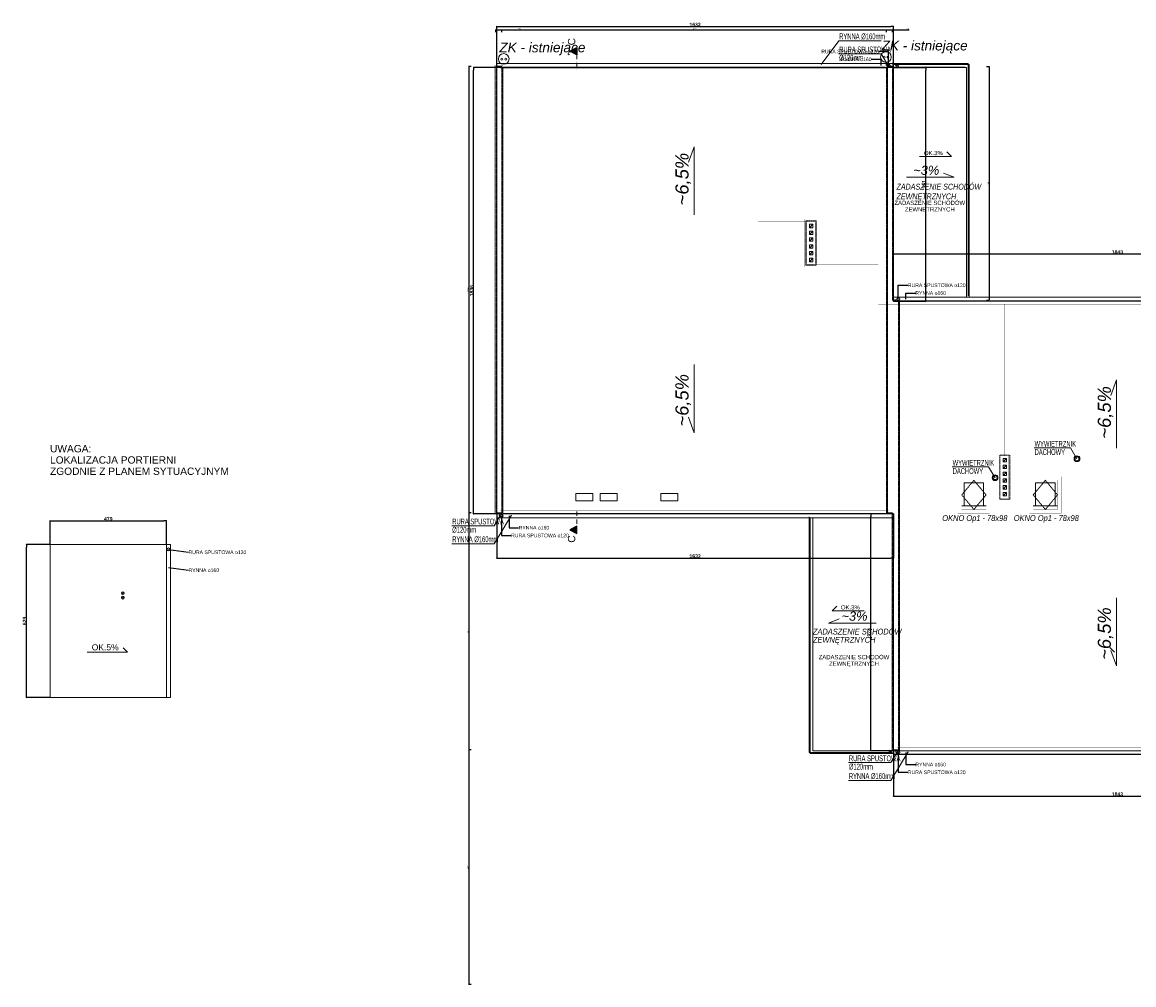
# Model space of a CAD drawing. Header units: millimetres. Extents: x 183299 to 1018155, y -286688 to 171278.
# Tile 1 of 100: x 194644 to 240372, y -103702 to -64117. Entities that reach past the tile are written whole.
import ezdxf

# ---------------------------------------------------------------- set-up
doc = ezdxf.new("R2010")
doc.units = ezdxf.units.MM
doc.header["$MEASUREMENT"] = 0
doc.linetypes.add('DASHED', pattern=[0.75, 0.5, -0.25])
doc.linetypes.add('Kropki i Kreski', pattern=[335.138881, 176.388884, -88.194442, 0, -70.555556])
for name, color, linetype, lineweight in [('AA_HATCH', 251, 'Continuous', 0), ('AA_OPIS', 251, 'Continuous', 0), ('AA_WIDOK', 254, 'Continuous', 0), ('AP wymiary', 40, 'Continuous', 0), ('E-ODGROMOWA', 5, 'Continuous', 25), ('grzejniki_Nr_Pióra__1', 7, 'Continuous', 13), ('inwentaryzacja_opisy_Nr_Pióra__20', 1, 'Continuous', 0), ('inwentaryzacja_sciany_Nr_Pióra__1', 7, 'Continuous', 13), ('Konstrukcja - Dach_Nr_Pióra__1', 7, 'Continuous', 13), ('Konstrukcja - Dach_Nr_Pióra__20', 1, 'Continuous', 0), ('Konstrukcja - Słupy_Nr_Pióra__1', 7, 'Continuous', 13), ('Opisy - Ogólne_Nr_Pióra__20', 1, 'Continuous', 0), ('Znaczniki - Przekroje_Nr_Pióra__6', 251, 'Continuous', 18)]:
    doc.layers.add(name, color=color, linetype=linetype, lineweight=lineweight)
for name, color, linetype in [('EL-rozdzielnice', 5, 'Continuous'), ('ELEKTRYKA', 5, 'Continuous'), ('Konstrukcja - Słupy', 7, 'Continuous'), ('Wymiarowanie - Ogólne', 7, 'Continuous'), ('Znaczniki - Przekroje', 7, 'Continuous')]:
    doc.layers.add(name, color=color, linetype=linetype)
doc.layers.add('Znaczniki - Przekroje_Nr_Pióra__5', color=7, linetype='Continuous', lineweight=25, true_color=0x40a5ff)
doc.layers.add('Znaczniki - Przekroje_Nr_Pióra__85', color=7, linetype='Continuous', lineweight=20, true_color=0x80c2ff)
doc.styles.add('arial', font='ariali.ttf', dxfattribs={"height": 10})
doc.styles.add('DIM07', font='romans.shx', dxfattribs={"width": 0.7})
doc.styles.add('Dimensions', font='arial.ttf', dxfattribs={"width": 0.8})
doc.styles.add('GENERATED_STYLE_1', font='arial.ttf')
doc.styles.add('GENERATED_STYLE_2', font='arialbd.ttf')
doc.dimstyles.new('arch100', dxfattribs={"dimscale": 2, "dimtxt": 24, "dimasz": 15, "dimexe": 5, "dimexo": 20, "dimgap": 4, "dimtad": 1, "dimdec": 1, "dimrnd": 0.5, "dimdsep": 46, "dimtxsty": 'Dimensions', "dimblk": 'ARCHTICK', "dimcen": 2.5, "dimazin": 0, "dimtfac": 1, "dimtdec": 1, "dimtmove": 1, "dimatfit": 3, "dimldrblk": 'NONE', "dimfxl": 50, "dimfxlon": 1, "dimarcsym": 0})
doc.dimstyles.new('GENERATED_STYLE__1', dxfattribs={"dimtxt": 150, "dimasz": 114, "dimexe": 0.18, "dimexo": 0, "dimgap": 0.09, "dimtad": 1, "dimtih": 1, "dimtoh": 1, "dimdec": 0, "dimlfac": 0.1, "dimzin": 0, "dimdsep": 46, "dimtxsty": 'GENERATED_STYLE_2', "dimblk": 'ARROWHEAD_11', "dimblk1": 'ARROWHEAD_11', "dimblk2": 'ARROWHEAD_11', "dimcen": 0.09, "dimclrd": 256, "dimclre": 256, "dimclrt": 256, "dimazin": 0, "dimtfac": 1, "dimtdec": 4, "dimtmove": 0, "dimatfit": 3, "dimfxl": 1, "dimtolj": 1, "dimtzin": 0, "dimarcsym": 0})
doc.dimstyles.new('GENERATED_STYLE__2', dxfattribs={"dimtxt": 150, "dimasz": 114, "dimexe": 0.18, "dimexo": 0, "dimgap": 0.09, "dimtad": 1, "dimdec": 0, "dimlfac": 0.1, "dimzin": 0, "dimdsep": 46, "dimtxsty": 'GENERATED_STYLE_2', "dimblk": 'ARROWHEAD_11', "dimblk1": 'ARROWHEAD_11', "dimblk2": 'ARROWHEAD_11', "dimcen": 0.09, "dimclrd": 256, "dimclre": 256, "dimclrt": 256, "dimazin": 0, "dimtfac": 1, "dimtdec": 4, "dimtmove": 0, "dimatfit": 3, "dimfxl": 1, "dimtolj": 1, "dimtzin": 0, "dimarcsym": 0})
doc.dimstyles.new('GENERATED_STYLE__4', dxfattribs={"dimtxt": 0.18, "dimasz": 91.2, "dimexe": 0.18, "dimexo": 0.0625, "dimgap": 0.09, "dimtad": 0, "dimtih": 1, "dimtoh": 1, "dimdec": 4, "dimzin": 0, "dimdsep": 46, "dimcen": 0.09, "dimadec": 0, "dimazin": 0, "dimtfac": 1, "dimtdec": 4, "dimtmove": 0, "dimatfit": 3, "dimldrblk": 'ARROWHEAD_5', "dimfxl": 1, "dimtolj": 1, "dimtzin": 0, "dimarcsym": 0})

# ---------------------------------------------------------------- blocks, each defined once
blk = doc.blocks.new('Słup_27_2', base_point=(198784, -87777))
at = {"layer": 'Konstrukcja - Słupy_Nr_Pióra__1', "linetype": 'Continuous'}
blk.add_line((198741, -87820), (198826, -87735), dxfattribs=at)
blk.add_circle((198784, -87777), 60, dxfattribs=at)
blk = doc.blocks.new('Słup_26_2', base_point=(198784, -87598))
at = {"layer": 'Konstrukcja - Słupy_Nr_Pióra__1', "linetype": 'Continuous'}
blk.add_line((198741, -87641), (198826, -87556), dxfattribs=at)
blk.add_circle((198784, -87598), 60, dxfattribs=at)
blk = doc.blocks.new('ARROWHEAD_11')
at = {"linetype": 'Continuous'}
blk.add_line((0, 0), (-1, 0), dxfattribs=at)
at = {"linetype": 'Continuous', "const_width": 0.25, "flags": 128}
blk.add_lwpolyline([(-0.125, 0, 1), (0.125, 0, 1)], format="xyb", close=True, dxfattribs=at)
blk = doc.blocks.new('*D782')
at = {"layer": 'Defpoints', "color": 0}
for p in [(230485, -94076), (248915, -94076), (248915, -95944)]:
    blk.add_point(p, dxfattribs=at)
at = {"layer": 'Wymiarowanie - Ogólne', "linetype": 'Continuous', "lineweight": -2}
for p, q in [((230485, -94076), (230485, -95945)), ((248915, -94076), (248915, -95945)), ((230599, -95944), (248801, -95944))]:
    blk.add_line(p, q, dxfattribs=at)
at = {"layer": 'Wymiarowanie - Ogólne', "lineweight": -2, "xscale": 114, "yscale": 114, "zscale": 114, "rotation": 180}
blk.add_blockref('ARROWHEAD_11', (230485, -95944), dxfattribs=at)
at = {"layer": 'Wymiarowanie - Ogólne', "lineweight": -2, "xscale": 114, "yscale": 114, "zscale": 114}
blk.add_blockref('ARROWHEAD_11', (248915, -95944), dxfattribs=at)
at = {"layer": 'Wymiarowanie - Ogólne', "insert": (239700, -95868), "char_height": 150, "attachment_point": 5, "style": 'GENERATED_STYLE_2'}
blk.add_mtext('\\A1;1843', dxfattribs=at)
blk = doc.blocks.new('*D783')
at = {"layer": 'Defpoints', "color": 0}
for p in [(214165, -84336), (230485, -84336), (230485, -86155)]:
    blk.add_point(p, dxfattribs=at)
at = {"layer": 'Wymiarowanie - Ogólne', "linetype": 'Continuous', "lineweight": -2}
for p, q in [((214165, -84336), (214165, -86155)), ((230485, -84336), (230485, -86155)), ((214279, -86155), (230371, -86155))]:
    blk.add_line(p, q, dxfattribs=at)
at = {"layer": 'Wymiarowanie - Ogólne', "lineweight": -2, "xscale": 114, "yscale": 114, "zscale": 114, "rotation": 180}
blk.add_blockref('ARROWHEAD_11', (214165, -86155), dxfattribs=at)
at = {"layer": 'Wymiarowanie - Ogólne', "lineweight": -2, "xscale": 114, "yscale": 114, "zscale": 114}
blk.add_blockref('ARROWHEAD_11', (230485, -86155), dxfattribs=at)
at = {"layer": 'Wymiarowanie - Ogólne', "insert": (222325, -86078), "char_height": 150, "attachment_point": 5, "style": 'GENERATED_STYLE_2'}
blk.add_mtext('\\A1;1632', dxfattribs=at)
blk = doc.blocks.new('*D784')
at = {"layer": 'Defpoints', "color": 0}
for p in [(213214, -65976), (214165, -65976), (214165, -84336)]:
    blk.add_point(p, dxfattribs=at)
at = {"layer": 'Wymiarowanie - Ogólne', "linetype": 'Continuous', "lineweight": -2}
for p, q in [((214165, -65976), (213214, -65976)), ((213214, -84222), (213214, -66090)), ((214165, -84336), (213214, -84336))]:
    blk.add_line(p, q, dxfattribs=at)
at = {"layer": 'Wymiarowanie - Ogólne', "lineweight": -2, "xscale": 114, "yscale": 114, "zscale": 114}
for p, rotation in [((213214, -65976), 90), ((213214, -84336), 270)]:
    blk.add_blockref('ARROWHEAD_11', p, dxfattribs=dict(at, rotation=rotation))
at = {"layer": 'Wymiarowanie - Ogólne', "insert": (213137, -75156), "char_height": 150, "attachment_point": 5, "rotation": 90, "style": 'GENERATED_STYLE_2'}
blk.add_mtext('\\A1;1836', dxfattribs=at)
blk = doc.blocks.new('*D785')
at = {"layer": 'Defpoints', "color": 0}
for p in [(230485, -65976), (231818, -65976), (230485, -75586)]:
    blk.add_point(p, dxfattribs=at)
at = {"layer": 'Wymiarowanie - Ogólne', "linetype": 'Continuous', "lineweight": -2}
for p, q in [((230485, -65976), (231818, -65976)), ((231818, -75472), (231818, -66090)), ((230485, -75586), (231818, -75586))]:
    blk.add_line(p, q, dxfattribs=at)
at = {"layer": 'Wymiarowanie - Ogólne', "lineweight": -2, "xscale": 114, "yscale": 114, "zscale": 114}
for p, rotation in [((231818, -65976), 90), ((231818, -75586), 270)]:
    blk.add_blockref('ARROWHEAD_11', p, dxfattribs=dict(at, rotation=rotation))
at = {"layer": 'Wymiarowanie - Ogólne', "insert": (231741, -70781), "char_height": 150, "attachment_point": 5, "rotation": 90, "style": 'GENERATED_STYLE_2'}
blk.add_mtext('\\A1;961', dxfattribs=at)
blk = doc.blocks.new('*D790')
at = {"layer": 'Defpoints', "color": 0}
for p in [(229558, -84336), (230485, -84336), (230735, -94076)]:
    blk.add_point(p, dxfattribs=at)
at = {"layer": 'Wymiarowanie - Ogólne', "linetype": 'Continuous', "lineweight": -2}
for p, q in [((230485, -84336), (229558, -84336)), ((229558, -93962), (229558, -84450)), ((230735, -94076), (229558, -94076))]:
    blk.add_line(p, q, dxfattribs=at)
at = {"layer": 'Wymiarowanie - Ogólne', "lineweight": -2, "xscale": 114, "yscale": 114, "zscale": 114}
for p, rotation in [((229558, -84336), 90), ((229558, -94076), 270)]:
    blk.add_blockref('ARROWHEAD_11', p, dxfattribs=dict(at, rotation=rotation))
at = {"layer": 'Wymiarowanie - Ogólne', "insert": (229481, -89206), "char_height": 150, "attachment_point": 5, "rotation": 90, "style": 'GENERATED_STYLE_2'}
blk.add_mtext('\\A1;974', dxfattribs=at)
blk = doc.blocks.new('*D791')
at = {"layer": 'Defpoints', "color": 0}
for p in [(230485, -64292), (214165, -65976), (230485, -65976)]:
    blk.add_point(p, dxfattribs=at)
at = {"layer": 'Wymiarowanie - Ogólne', "linetype": 'Continuous', "lineweight": -2}
for p, q in [((214165, -65976), (214165, -64292)), ((214279, -64292), (230371, -64292)), ((230485, -65976), (230485, -64292))]:
    blk.add_line(p, q, dxfattribs=at)
at = {"layer": 'Wymiarowanie - Ogólne', "lineweight": -2, "xscale": 114, "yscale": 114, "zscale": 114, "rotation": 180}
blk.add_blockref('ARROWHEAD_11', (214165, -64292), dxfattribs=at)
at = {"layer": 'Wymiarowanie - Ogólne', "lineweight": -2, "xscale": 114, "yscale": 114, "zscale": 114}
blk.add_blockref('ARROWHEAD_11', (230485, -64292), dxfattribs=at)
at = {"layer": 'Wymiarowanie - Ogólne', "insert": (222325, -64215), "char_height": 150, "attachment_point": 5, "style": 'GENERATED_STYLE_2'}
blk.add_mtext('\\A1;1632', dxfattribs=at)
blk = doc.blocks.new('*D792')
at = {"layer": 'Defpoints', "color": 0}
for p in [(248915, -73646), (248915, -75426), (230485, -75586)]:
    blk.add_point(p, dxfattribs=at)
at = {"layer": 'Wymiarowanie - Ogólne', "linetype": 'Continuous', "lineweight": -2}
for p, q in [((230485, -75586), (230485, -73646)), ((230599, -73646), (248801, -73646)), ((248915, -75426), (248915, -73646))]:
    blk.add_line(p, q, dxfattribs=at)
at = {"layer": 'Wymiarowanie - Ogólne', "lineweight": -2, "xscale": 114, "yscale": 114, "zscale": 114, "rotation": 180}
blk.add_blockref('ARROWHEAD_11', (230485, -73646), dxfattribs=at)
at = {"layer": 'Wymiarowanie - Ogólne', "lineweight": -2, "xscale": 114, "yscale": 114, "zscale": 114}
blk.add_blockref('ARROWHEAD_11', (248915, -73646), dxfattribs=at)
at = {"layer": 'Wymiarowanie - Ogólne', "insert": (239700, -73569), "char_height": 150, "attachment_point": 5, "style": 'GENERATED_STYLE_2'}
blk.add_mtext('\\A1;1843', dxfattribs=at)
blk = doc.blocks.new('*D799')
at = {"layer": 'Defpoints', "color": 0}
for p in [(200577, -84623), (195787, -85598), (200577, -85598)]:
    blk.add_point(p, dxfattribs=at)
at = {"layer": 'Wymiarowanie - Ogólne', "linetype": 'Continuous', "lineweight": -2}
for p, q in [((195787, -85598), (195787, -84623)), ((195901, -84623), (200463, -84623)), ((200577, -85598), (200577, -84623))]:
    blk.add_line(p, q, dxfattribs=at)
at = {"layer": 'Wymiarowanie - Ogólne', "lineweight": -2, "xscale": 114, "yscale": 114, "zscale": 114, "rotation": 180}
blk.add_blockref('ARROWHEAD_11', (195787, -84623), dxfattribs=at)
at = {"layer": 'Wymiarowanie - Ogólne', "lineweight": -2, "xscale": 114, "yscale": 114, "zscale": 114}
blk.add_blockref('ARROWHEAD_11', (200577, -84623), dxfattribs=at)
at = {"layer": 'Wymiarowanie - Ogólne', "insert": (198182, -84546), "char_height": 150, "attachment_point": 5, "style": 'GENERATED_STYLE_2'}
blk.add_mtext('\\A1;479', dxfattribs=at)
blk = doc.blocks.new('*D800')
at = {"layer": 'Defpoints', "color": 0}
for p in [(194819, -85598), (195787, -85598), (195787, -91888)]:
    blk.add_point(p, dxfattribs=at)
at = {"layer": 'Wymiarowanie - Ogólne', "linetype": 'Continuous', "lineweight": -2}
for p, q in [((195787, -85598), (194819, -85598)), ((194819, -91774), (194819, -85712)), ((195787, -91888), (194819, -91888))]:
    blk.add_line(p, q, dxfattribs=at)
at = {"layer": 'Wymiarowanie - Ogólne', "lineweight": -2, "xscale": 114, "yscale": 114, "zscale": 114}
for p, rotation in [((194819, -85598), 90), ((194819, -91888), 270)]:
    blk.add_blockref('ARROWHEAD_11', p, dxfattribs=dict(at, rotation=rotation))
at = {"layer": 'Wymiarowanie - Ogólne', "insert": (194742, -88743), "char_height": 150, "attachment_point": 5, "rotation": 90, "style": 'GENERATED_STYLE_2'}
blk.add_mtext('\\A1;629', dxfattribs=at)
blk = doc.blocks.new('Płaszczyzna odcinająca_4_2', base_point=(217465, -65308))
at = {"layer": 'Znaczniki - Przekroje_Nr_Pióra__5', "linetype": 'Continuous'}
for points in [[(217465, -65158), (217465, -65458), (217165, -65308)], [(217465, -85137), (217465, -84837), (217165, -84987)]]:
    blk.add_hatch(color=256, dxfattribs=at).paths.add_polyline_path(points, flags=0)
for p, q in [((217165, -65308), (217465, -65158)), ((217465, -65458), (217165, -65308)), ((217465, -65158), (217465, -65458)), ((217465, -84837), (217165, -84987)), ((217165, -84987), (217465, -85137)), ((217465, -85137), (217465, -84837))]:
    blk.add_line(p, q, dxfattribs=at)
at = {"layer": 'Znaczniki - Przekroje_Nr_Pióra__85', "linetype": 'Kropki i Kreski'}
for p, q in [((217465, -65458), (217465, -66058)), ((217465, -84237), (217465, -84837))]:
    blk.add_line(p, q, dxfattribs=at)
at = {"layer": 'Znaczniki - Przekroje_Nr_Pióra__6', "linetype": 'Continuous', "char_height": 300, "attachment_point": 7, "rotation": 90, "style": 'GENERATED_STYLE_1'}
for insert in [(217398, -65068), (217398, -85523)]:
    blk.add_mtext('{C}', dxfattribs=dict(at, insert=insert))
blk = doc.blocks.new('ARROWHEAD_5')
at = {"linetype": 'Continuous'}
blk.add_line((0, 0), (-1, 0), dxfattribs=at)
blk.add_solid([(-1, 0.2679), (0, 0), (-1, -0.2679), (-1, 0.2679)], dxfattribs=at)
blk = doc.blocks.new('Op1')
at = {"layer": 'AA_OPIS', "linetype": 'DASHED', "ltscale": 0.5}
blk.add_lwpolyline([(65, 135), (15, 75), (65, 15), (115, 75), (65, 135)], dxfattribs=at)
at = {"layer": 'AA_WIDOK', "const_width": 0.3}
blk.add_lwpolyline([(0, 0), (130, 0), (130, 150), (0, 150)], close=True, dxfattribs=at)
blk.add_lwpolyline([(15, 15), (115, 15), (115, 135), (15, 135), (15, 15)], dxfattribs=at)
at = {"layer": 'AA_WIDOK'}
for points in [[(105, 125), (25, 125)], [(25, 125), (25, 30)], [(105, 30), (105, 125)], [(15, 30), (115, 30)]]:
    blk.add_lwpolyline(points, dxfattribs=at)
at = {"layer": 'AA_OPIS', "insert": (68.9, -8.3), "char_height": 24, "width": 450, "attachment_point": 2, "style": 'arial'}
blk.add_mtext('{\\W0.8;OKNO Op1 - 78x98}', dxfattribs=at)
blk = doc.blocks.new('_ARCHTICK')
at = {"color": 0, "linetype": 'ByBlock', "ltscale": 0.1, "const_width": 0.15}
blk.add_lwpolyline([(-0.5, -0.5), (0.5, 0.5)], dxfattribs=at)
blk = doc.blocks.new('*D7934')
at = {"layer": 'AP wymiary', "color": 0, "lineweight": -2}
for p, q in [((213117, -65936), (213007, -65936)), ((213017, -65936), (213017, -84296)), ((213117, -84296), (213007, -84296))]:
    blk.add_line(p, q, dxfattribs=at)
at = {"layer": 'Defpoints', "color": 0}
for p in [(214125, -65936), (213017, -84296), (214125, -84296)]:
    blk.add_point(p, dxfattribs=at)
at = {"layer": 'AP wymiary', "color": 0, "lineweight": -2, "xscale": 30, "yscale": 30, "zscale": 30}
for p, rotation in [((213017, -65936), 90), ((213017, -84296), 270)]:
    blk.add_blockref('_ARCHTICK', p, dxfattribs=dict(at, rotation=rotation))
at = {"layer": 'AP wymiary', "color": 0, "ltscale": 0.01, "insert": (212985, -75116), "char_height": 48, "attachment_point": 5, "rotation": 90, "style": 'Dimensions'}
blk.add_mtext('18360', dxfattribs=at)
blk = doc.blocks.new('_None')
blk = doc.blocks.new('*D7935')
at = {"layer": 'AP wymiary', "color": 0, "lineweight": -2}
for p, q in [((213117, -84296), (213007, -84296)), ((213017, -84296), (213017, -94036)), ((213117, -94036), (213007, -94036))]:
    blk.add_line(p, q, dxfattribs=at)
at = {"layer": 'Defpoints', "color": 0}
for p in [(214125, -84296), (213017, -94036), (230695, -94036)]:
    blk.add_point(p, dxfattribs=at)
at = {"layer": 'AP wymiary', "color": 0, "lineweight": -2, "xscale": 30, "yscale": 30, "zscale": 30}
for p, rotation in [((213017, -84296), 90), ((213017, -94036), 270)]:
    blk.add_blockref('_ARCHTICK', p, dxfattribs=dict(at, rotation=rotation))
at = {"layer": 'AP wymiary', "color": 0, "ltscale": 0.01, "insert": (212985, -89166), "char_height": 48, "attachment_point": 5, "rotation": 90, "style": 'Dimensions'}
blk.add_mtext('9740', dxfattribs=at)
blk = doc.blocks.new('*D7936')
at = {"layer": 'AP wymiary', "color": 0, "lineweight": -2}
for p, q in [((213117, -94036), (213007, -94036)), ((213017, -94036), (213017, -103686)), ((213117, -103686), (213007, -103686))]:
    blk.add_line(p, q, dxfattribs=at)
at = {"layer": 'Defpoints', "color": 0}
for p in [(230695, -94036), (213017, -103686), (248875, -103686)]:
    blk.add_point(p, dxfattribs=at)
at = {"layer": 'AP wymiary', "color": 0, "lineweight": -2, "xscale": 30, "yscale": 30, "zscale": 30}
for p, rotation in [((213017, -94036), 90), ((213017, -103686), 270)]:
    blk.add_blockref('_ARCHTICK', p, dxfattribs=dict(at, rotation=rotation))
at = {"layer": 'AP wymiary', "color": 0, "ltscale": 0.01, "insert": (212985, -98861), "char_height": 48, "attachment_point": 5, "rotation": 90, "style": 'Dimensions'}
blk.add_mtext('9650', dxfattribs=at)
blk = doc.blocks.new('*D7939')
at = {"layer": 'AP wymiary', "color": 0, "lineweight": -2}
for p, q in [((214125, -64528), (214125, -64418)), ((214125, -64428), (214375, -64428)), ((214375, -64528), (214375, -64418)), ((214375, -64428), (215143, -64428))]:
    blk.add_line(p, q, dxfattribs=at)
at = {"layer": 'Defpoints', "color": 0}
for p in [(214375, -64428), (214125, -65936), (214375, -65936)]:
    blk.add_point(p, dxfattribs=at)
at = {"layer": 'AP wymiary', "color": 0, "lineweight": -2, "xscale": 30, "yscale": 30, "zscale": 30, "rotation": 180}
blk.add_blockref('_ARCHTICK', (214125, -64428), dxfattribs=at)
at = {"layer": 'AP wymiary', "color": 0, "lineweight": -2, "xscale": 30, "yscale": 30, "zscale": 30}
blk.add_blockref('_ARCHTICK', (214375, -64428), dxfattribs=at)
at = {"layer": 'AP wymiary', "color": 0, "ltscale": 0.01, "insert": (215092, -64396), "char_height": 48, "attachment_point": 5, "style": 'Dimensions'}
blk.add_mtext('250', dxfattribs=at)
blk = doc.blocks.new('*D7940')
at = {"layer": 'AP wymiary', "color": 0, "lineweight": -2}
for p, q in [((214375, -64528), (214375, -64418)), ((214375, -64428), (230195, -64428)), ((230195, -64528), (230195, -64418))]:
    blk.add_line(p, q, dxfattribs=at)
at = {"layer": 'Defpoints', "color": 0}
for p in [(230195, -64428), (214375, -65936), (230195, -65936)]:
    blk.add_point(p, dxfattribs=at)
at = {"layer": 'AP wymiary', "color": 0, "lineweight": -2, "xscale": 30, "yscale": 30, "zscale": 30, "rotation": 180}
blk.add_blockref('_ARCHTICK', (214375, -64428), dxfattribs=at)
at = {"layer": 'AP wymiary', "color": 0, "lineweight": -2, "xscale": 30, "yscale": 30, "zscale": 30}
blk.add_blockref('_ARCHTICK', (230195, -64428), dxfattribs=at)
at = {"layer": 'AP wymiary', "color": 0, "ltscale": 0.01, "insert": (222285, -64396), "char_height": 48, "attachment_point": 5, "style": 'Dimensions'}
blk.add_mtext('15820', dxfattribs=at)
blk = doc.blocks.new('*D7941')
at = {"layer": 'AP wymiary', "color": 0, "lineweight": -2}
for p, q in [((230195, -64528), (230195, -64418)), ((230195, -64428), (230445, -64428)), ((230445, -64528), (230445, -64418)), ((230445, -64428), (231130, -64428))]:
    blk.add_line(p, q, dxfattribs=at)
at = {"layer": 'Defpoints', "color": 0}
for p in [(230445, -64428), (230195, -65936), (230445, -65936)]:
    blk.add_point(p, dxfattribs=at)
at = {"layer": 'AP wymiary', "color": 0, "lineweight": -2, "xscale": 30, "yscale": 30, "zscale": 30, "rotation": 180}
blk.add_blockref('_ARCHTICK', (230195, -64428), dxfattribs=at)
at = {"layer": 'AP wymiary', "color": 0, "lineweight": -2, "xscale": 30, "yscale": 30, "zscale": 30}
blk.add_blockref('_ARCHTICK', (230445, -64428), dxfattribs=at)
at = {"layer": 'AP wymiary', "color": 0, "ltscale": 0.01, "insert": (231079, -64396), "char_height": 48, "attachment_point": 5, "style": 'Dimensions'}
blk.add_mtext('250', dxfattribs=at)
blk = doc.blocks.new('*D7955')
at = {"layer": 'AP wymiary', "color": 0, "lineweight": -2}
for p, q in [((234317, -65936), (234427, -65936)), ((234417, -65936), (234417, -75546)), ((234317, -75546), (234427, -75546))]:
    blk.add_line(p, q, dxfattribs=at)
at = {"layer": 'Defpoints', "color": 0}
for p in [(230445, -65936), (230445, -75546), (234417, -75546)]:
    blk.add_point(p, dxfattribs=at)
at = {"layer": 'AP wymiary', "color": 0, "lineweight": -2, "xscale": 30, "yscale": 30, "zscale": 30}
for p, rotation in [((234417, -65936), 90), ((234417, -75546), 270)]:
    blk.add_blockref('_ARCHTICK', p, dxfattribs=dict(at, rotation=rotation))
at = {"layer": 'AP wymiary', "color": 0, "ltscale": 0.01, "insert": (234385, -70741), "char_height": 48, "attachment_point": 5, "rotation": 90, "style": 'Dimensions'}
blk.add_mtext('9610', dxfattribs=at)

msp = doc.modelspace()

# ---------------------------------------------------------------- linework, layer by layer
at = {"layer": 'AA_HATCH'}
for points in [[(227025.05466, -72425.76422), (227165.05466, -72425.76422), (227165.05466, -72565.76422), (227025.05466, -72565.76422)], [(227025.05466, -72705.76422), (227165.05466, -72705.76422), (227165.05466, -72845.76422), (227025.05466, -72845.76422)], [(227025.05466, -72985.76422), (227165.05466, -72985.76422), (227165.05466, -73125.76422), (227025.05466, -73125.76422)], [(227025.05466, -73265.76422), (227165.05466, -73265.76422), (227165.05466, -73405.76422), (227025.05466, -73405.76422)], [(227025.05466, -73545.76422), (227165.05466, -73545.76422), (227165.05466, -73685.76422), (227025.05466, -73685.76422)], [(227025.05466, -73825.76422), (227165.05466, -73825.76422), (227165.05466, -73965.76422), (227025.05466, -73965.76422)], [(234995.05466, -82055.76422), (235135.05466, -82055.76422), (235135.05466, -82195.76422), (234995.05466, -82195.76422)], [(234995.05466, -82335.76422), (235135.05466, -82335.76422), (235135.05466, -82475.76422), (234995.05466, -82475.76422)], [(234995.05466, -82615.76422), (235135.05466, -82615.76422), (235135.05466, -82755.76422), (234995.05466, -82755.76422)], [(234995.05466, -82895.76422), (235135.05466, -82895.76422), (235135.05466, -83035.76422), (234995.05466, -83035.76422)], [(234995.05466, -83175.76422), (235135.05466, -83175.76422), (235135.05466, -83315.76422), (234995.05466, -83315.76422)], [(234995.05466, -83455.76422), (235135.05466, -83455.76422), (235135.05466, -83595.76422), (234995.05466, -83595.76422)]]:
    msp.add_lwpolyline(points, close=True, dxfattribs=at)
for points in [[(227165.05466, -72425.76422), (227025.05466, -72565.76422)], [(227165.05466, -72705.76422), (227025.05466, -72845.76422)], [(227165.05466, -72985.76422), (227025.05466, -73125.76422)], [(227165.05466, -73265.76422), (227025.05466, -73405.76422)], [(227165.05466, -73545.76422), (227025.05466, -73685.76422)], [(227165.05466, -73825.76422), (227025.05466, -73965.76422)], [(235135.05466, -82055.76422), (234995.05466, -82195.76422)], [(235135.05466, -82335.76422), (234995.05466, -82475.76422)], [(235135.05466, -82615.76422), (234995.05466, -82755.76422)], [(235135.05466, -82895.76422), (234995.05466, -83035.76422)], [(235135.05466, -83175.76422), (234995.05466, -83315.76422)], [(235135.05466, -83455.76422), (234995.05466, -83595.76422)]]:
    msp.add_lwpolyline(points, dxfattribs=at)
at = {"layer": 'AA_OPIS'}
for points in [[(227510.40828, -65855.76422), (228235.18065, -64881.87544), (229979.75957, -64881.87544)], [(230245.05466, -65855.76422), (229979.75957, -65413.97806), (228235.18065, -65413.97806)], [(222285.05466, -72043.16795), (222285.05466, -69234.51971), (222047.61656, -69876.02657)], [(231021.78814, -70488.26486), (232987.84191, -70488.26486), (232538.78711, -70322.05818)], [(222285.05466, -78188.36048), (222285.05466, -80997.00872), (222047.61656, -80355.50186)], [(239660.05466, -81638.16795), (239660.05466, -78829.51971), (239422.61656, -79471.02657)], [(238035.75739, -82068.06943), (237770.4623, -81626.28328), (236273.6139, -81626.28328)], [(234665.65735, -82848.62258), (234400.36225, -82406.83643), (232903.51386, -82406.83643)], [(214325.05466, -84385.76422), (214059.75957, -84827.55037), (212315.18065, -84827.55037)], [(214767.28808, -84385.76422), (214059.75957, -85563.98539), (212315.18065, -85563.98539)], [(239660.05466, -87783.36048), (239660.05466, -90592.00872), (239422.61656, -89950.50186)], [(229772.84191, -88825.6327), (227806.78814, -88825.6327), (228255.84294, -88659.42602)], [(230645.05466, -94125.76422), (230379.75957, -94567.55037), (228635.18065, -94567.55037)], [(231087.28808, -94125.76422), (230379.75957, -95303.98539), (228635.18065, -95303.98539)]]:
    msp.add_lwpolyline(points, dxfattribs=at)
at = {"layer": 'AA_WIDOK', "const_width": 3}
for points in [[(214125.05466, -65765.76422), (230445.05466, -65765.76422), (230445.05466, -65895.76422)], [(214125.05466, -65895.76422), (214125.05466, -65765.76422)], [(230155.05466, -65925.76422), (214415.05466, -65925.76422)], [(214415.05466, -65935.76422), (230155.05466, -65935.76422)], [(233445.05466, -75375.76422), (233445.05466, -65935.76422), (230485.05466, -65935.76422)], [(214375.05466, -75115.76422), (230195.05466, -75115.76422)], [(230485.05466, -75375.76422), (248875.05466, -75375.76422), (248875.05466, -75505.76422)], [(248585.05466, -75535.76422), (230735.05466, -75535.76422)], [(230735.05466, -75545.76422), (248585.05466, -75545.76422)], [(214125.05466, -84335.76422), (214125.05466, -84465.76422), (230405.05466, -84465.76422)], [(214415.05466, -84295.76422), (230155.05466, -84295.76422)], [(230155.05466, -84305.76422), (214415.05466, -84305.76422)], [(230735.05466, -84710.76422), (248625.05466, -84710.76422)], [(230445.05466, -94075.76422), (230445.05466, -94205.76422)], [(230735.05466, -94035.76422), (248585.05466, -94035.76422)], [(230445.05466, -94205.76422), (248835.05466, -94205.76422)]]:
    msp.add_lwpolyline(points, dxfattribs=at)
at = {"layer": 'AA_WIDOK', "linetype": 'Continuous'}
for points in [[(233565.05466, -75375.76422), (233565.05466, -65815.76422), (230445.05466, -65815.76422)], [(227015.05466, -84455.76422), (227015.05466, -94155.76422), (230445.05466, -94155.76422)]]:
    msp.add_lwpolyline(points, dxfattribs=at)
at = {"layer": 'AA_WIDOK', "const_width": 5}
for points in [[(214415.05466, -84335.76422), (214415.05466, -65895.76422), (214085.05466, -65895.76422), (214085.05466, -84335.76422)], [(230155.05466, -84335.76422), (230155.05466, -65895.76422), (230485.05466, -65895.76422), (230485.05466, -75505.76422), (230735.05466, -75505.76422), (230735.05466, -94075.76422), (230405.05466, -94075.76422), (230405.05466, -84335.76422)]]:
    msp.add_lwpolyline(points, close=True, dxfattribs=at)
at = {"layer": 'AA_WIDOK', "linetype": 'DASHED'}
for points in [[(214375.05466, -84295.76422), (214375.05466, -65935.76422), (214125.05466, -65935.76422), (214125.05466, -84295.76422)], [(230195.05466, -84295.76422), (230195.05466, -65935.76422), (230445.05466, -65935.76422), (230445.05466, -75545.76422), (230695.05466, -75545.76422), (230695.05466, -94035.76422), (230445.05466, -94035.76422), (230445.05466, -84295.76422)]]:
    msp.add_lwpolyline(points, close=True, dxfattribs=at)
at = {"layer": 'AA_WIDOK', "linetype": 'Continuous', "const_width": 3}
for points in [[(227365.05466, -74165.76422), (227365.05466, -72225.76422), (226825.05466, -72225.76422), (226825.05466, -74165.76422)], [(235335.05466, -83795.76422), (235335.05466, -81855.76422), (234795.05466, -81855.76422), (234795.05466, -83795.76422)]]:
    msp.add_lwpolyline(points, close=True, dxfattribs=at)
at = {"layer": 'AA_WIDOK', "linetype": 'DASHED'}
for points in [[(227305.05466, -74105.76422), (227305.05466, -72285.76422), (226885.05466, -72285.76422), (226885.05466, -74105.76422), (227305.05466, -74105.76422)], [(235275.05466, -83735.76422), (235275.05466, -81915.76422), (234855.05466, -81915.76422), (234855.05466, -83735.76422), (235275.05466, -83735.76422)]]:
    msp.add_lwpolyline(points, dxfattribs=at)
at = {"layer": 'AA_WIDOK', "color": 10, "const_width": 10}
msp.add_lwpolyline([(234665.65735, -82848.62258), (234895.05466, -82848.62258)], dxfattribs=at)
at = {"layer": 'AA_WIDOK'}
for points in [[(217415.05466, -83795.76422), (218115.05466, -83795.76422), (218115.05466, -83495.76422), (217415.05466, -83495.76422)], [(218415.05466, -83795.76422), (219115.05466, -83795.76422), (219115.05466, -83495.76422), (218415.05466, -83495.76422)], [(220915.05466, -83795.76422), (221615.05466, -83795.76422), (221615.05466, -83495.76422), (220915.05466, -83495.76422)]]:
    msp.add_lwpolyline(points, close=True, dxfattribs=at)
msp.add_lwpolyline([(227135.05466, -84455.76422, 3, 3, 0), (227135.05466, -94035.76422, 3, 3, 0), (230445.05466, -94035.76422, 0, 0, 0)], format="xyseb", dxfattribs=at)
at = {"layer": 'AA_WIDOK', "linetype": 'Continuous'}
for centre, radius in [((230245.05466, -65855.76422), 60), ((230609.04359, -65875.76422), 40), ((230334.28051, -94095.76422), 40), ((230645.05466, -94125.76422), 60)]:
    msp.add_circle(centre, radius, dxfattribs=at)
at = {"layer": 'AA_WIDOK'}
for centre, radius in [((238035.75739, -82068.06943), 120), ((238035.75739, -82068.06943), 80), ((234665.65735, -82848.62258), 120), ((234665.65735, -82848.62258), 80)]:
    msp.add_circle(centre, radius, dxfattribs=at)
at = {"layer": 'AA_WIDOK', "color": 4, "linetype": 'Continuous'}
msp.add_circle((214325.05466, -84385.76422), 60, dxfattribs=at)
at = {"layer": 'E-ODGROMOWA', "const_width": 10}
for points in [[(214315.05466, -66035.76422), (230255.05466, -66035.76422)], [(226925.05466, -72325.76422), (224925.05466, -72325.76422), (224925.05466, -66035.76422)], [(227265.05466, -74065.76422), (229865.05466, -74065.76422), (229865.05466, -75715.76422), (248685.05466, -75715.76422)], [(235065.05466, -81955.76422), (235065.05466, -75715.76422)], [(238035.75739, -82068.06943), (238035.75739, -75715.76422)], [(214315.05466, -84195.76422), (230295.05466, -84195.76422)], [(230635.05466, -93935.76422), (248685.05466, -93935.76422)]]:
    msp.add_lwpolyline(points, dxfattribs=at)
for points in [[(227265.05466, -74065.76422), (227265.05466, -72325.76422), (226925.05466, -72325.76422), (226925.05466, -74065.76422)], [(235235.05466, -83695.76422), (235235.05466, -81955.76422), (234895.05466, -81955.76422), (234895.05466, -83695.76422)]]:
    msp.add_lwpolyline(points, close=True, dxfattribs=at)
at = {"layer": 'ELEKTRYKA', "linetype": 'Continuous', "lineweight": 15}
for centre, radius in [((230178.00109, -65548.08062), 219.99737), ((214452.33907, -65626.0849), 219.99737), ((214374.72137, -65631.26004), 39.49286), ((214533.68015, -65631.26004), 39.49286), ((230100.38339, -65553.25577), 39.49286), ((230259.34217, -65553.25577), 39.49286)]:
    msp.add_circle(centre, radius, dxfattribs=at)
at = {"layer": 'grzejniki_Nr_Pióra__1', "linetype": 'Continuous'}
for p, q in [((233605.05466, -65855.76422), (230485.05466, -65855.76422)), ((233485.05466, -65975.76422), (230485.05466, -65975.76422)), ((233485.05466, -65975.76422), (233485.05466, -75425.76422)), ((233605.05466, -65855.76422), (233605.05466, -75425.76422)), ((232872.2539, -69639.83277), (232683.21967, -69450.79855)), ((231558.667, -69639.83277), (232872.2539, -69639.83277)), ((227055.05466, -94195.76422), (227055.05466, -84495.76422)), ((227175.05466, -94075.76422), (227175.05466, -84495.76422)), ((227968.02321, -88323.68345), (228157.05743, -88134.64922)), ((229281.61011, -88323.68345), (227968.02321, -88323.68345)), ((197311.99185, -90030.05262), (198978.93002, -90030.05262)), ((198978.93002, -90030.05262), (198789.89579, -89841.01839)), ((239574.81684, -90018.84696), (239385.78261, -89829.81273)), ((227055.05466, -94195.76422), (230485.05466, -94195.76422)), ((227175.05466, -94075.76422), (230485.05466, -94075.76422))]:
    msp.add_line(p, q, dxfattribs=at)
for centre, radius in [((230285.05466, -65895.76422), 60), ((230649.04359, -65915.76422), 40), ((230685.05466, -75505.76422), 60), ((214365.05466, -84415.76422), 60), ((200657.05077, -85798.47102), 60), ((230374.28051, -94135.76422), 40), ((230685.05466, -94155.76422), 60)]:
    msp.add_circle(centre, radius, dxfattribs=at)
at = {"layer": 'inwentaryzacja_sciany_Nr_Pióra__1', "linetype": 'Continuous'}
for p, q in [((214165.05466, -65975.76422), (214165.05466, -65815.76422)), ((214165.05466, -65815.76422), (230485.05466, -65815.76422)), ((230485.05466, -65815.76422), (230485.05466, -65975.76422)), ((214165.05466, -84335.76422), (214165.05466, -65975.76422)), ((214165.05466, -65975.76422), (214415.05466, -65975.76422)), ((230485.05466, -65975.76422), (214165.05466, -65975.76422)), ((214415.05466, -65975.76422), (214415.05466, -84335.76422)), ((230235.05466, -84335.76422), (230235.05466, -65975.76422)), ((230485.05466, -65975.76422), (230485.05466, -75585.76422)), ((230485.05466, -75425.76422), (248915.05466, -75425.76422)), ((230485.05466, -75585.76422), (230735.05466, -75585.76422)), ((230735.05466, -75585.76422), (230735.05466, -94075.76422)), ((230735.05466, -75585.76422), (248915.05466, -75585.76422)), ((230485.05466, -84335.76422), (214165.05466, -84335.76422)), ((214165.05466, -84495.76422), (214165.05466, -84335.76422)), ((230485.05466, -84495.76422), (214165.05466, -84495.76422)), ((230485.05466, -84335.76422), (230235.05466, -84335.76422)), ((230485.05466, -94075.76422), (230485.05466, -84335.76422)), ((195787.05077, -85598.47102), (200737.05077, -85598.47102)), ((195787.05077, -91888.47102), (195787.05077, -85598.47102)), ((200577.05077, -85598.47102), (200577.05077, -91888.47102)), ((200737.05077, -85598.47102), (200737.05077, -91888.47102)), ((200737.05077, -91888.47102), (195787.05077, -91888.47102)), ((230735.05466, -94075.76422), (230485.05466, -94075.76422)), ((230485.05466, -94075.76422), (248665.05466, -94075.76422)), ((230485.05466, -94075.76422), (230485.05466, -94235.76422)), ((230485.05466, -94235.76422), (248915.05466, -94235.76422))]:
    msp.add_line(p, q, dxfattribs=at)

# ---------------------------------------------------------------- block references
at = {"layer": 'AA_HATCH', "xscale": 10, "yscale": 10, "zscale": 10}
for p in [(233145.05466, -84305.96308), (236085.05466, -84305.96308)]:
    msp.add_blockref('Op1', p, dxfattribs=at)
at = {"layer": 'Konstrukcja - Słupy'}
for name, p in [('Słup_26_2', (198783.85049, -87598.47102)), ('Słup_27_2', (198783.85049, -87777.2708))]:
    msp.add_blockref(name, p, dxfattribs=at)
at = {"layer": 'Znaczniki - Przekroje'}
msp.add_blockref('Płaszczyzna odcinająca_4_2', (217465.02368, -65307.83444), dxfattribs=at)

# ---------------------------------------------------------------- texts
at = {"layer": 'AA_OPIS', "attachment_point": 7}
for s, insert, char_height, width, line_spacing_factor, style in [('{\\fArial Narrow|b0|i0|c238|p34;RYNNA\\fArial Narrow|b0|i0|c0|p34; \\fArial Narrow|b0|i0|c238|p34;%%C160mm}', (228252.62953, -64826.90379, 0), 240, 2268.8905964, 0.85, 'DIM07'), ('{\\fArial Narrow|b0|i0|c238|p34;RURA SPUSTOWA\\fArial Narrow|b0|i0|c0|p34; \\fArial Narrow|b0|i0|c238|p34;%%C120mm}', (228252.62953, -65705.77634, 0), 240, 2268.8905964, 0.85, 'DIM07'), ('~3%', (231299.14159, -70398.23988), 378, 2494.4976134, 0.857143, 'arial'), ('{\\fArial Narrow|b0|i0|c238|p34;WYWIETRZNIK\\PDACHOWY}', (236291.06279, -81918.08156, 0), 240, 2268.8905964, 0.85, 'DIM07'), ('{\\fArial Narrow|b0|i0|c238|p34;WYWIETRZNIK\\PDACHOWY}', (232920.96275, -82698.63471, 0), 240, 2268.8905964, 0.85, 'DIM07'), ('{\\fArial Narrow|b0|i0|c238|p34;RURA SPUSTOWA\\fArial Narrow|b0|i0|c0|p34; \\fArial Narrow|b0|i0|c238|p34;%%C120mm}', (212332.62953, -85119.34865, 0), 240, 2268.8905964, 0.85, 'DIM07'), ('{\\fArial Narrow|b0|i0|c238|p34;RYNNA\\fArial Narrow|b0|i0|c0|p34; \\fArial Narrow|b0|i0|c238|p34;%%C160mm}', (212332.62953, -85509.01374, 0), 240, 2268.8905964, 0.85, 'DIM07'), ('~3%', (228345.81402, -88735.60772), 378, 2494.4976134, 0.857143, 'arial'), ('{\\W0.8;ZADASZENIE SCHODÓW\\PZEWNĘTRZNYCH}', (227169.74755, -89710.24335), 240, 5630.2490318, 0.85, 'arial'), ('{\\fArial Narrow|b0|i0|c238|p34;RURA SPUSTOWA\\fArial Narrow|b0|i0|c0|p34; \\fArial Narrow|b0|i0|c238|p34;%%C120mm}', (228652.62953, -94859.34865, 0), 240, 2268.8905964, 0.85, 'DIM07'), ('{\\fArial Narrow|b0|i0|c238|p34;RYNNA\\fArial Narrow|b0|i0|c0|p34; \\fArial Narrow|b0|i0|c238|p34;%%C160mm}', (228652.62953, -95249.01374, 0), 240, 2268.8905964, 0.85, 'DIM07')]:
    msp.add_mtext(s, dxfattribs=dict(at, insert=insert, char_height=char_height, width=width, line_spacing_factor=line_spacing_factor, style=style))
at = {"layer": 'AA_OPIS', "char_height": 540, "width": 3563.5680192, "rotation": 90, "line_spacing_factor": 0.857143, "style": 'arial'}
for insert, attachment_point in [((222156.44756, -71646.94874), 7), ((222156.44756, -78584.57969), 9), ((239531.44756, -81241.94874), 7), ((239531.44756, -88179.57969), 9)]:
    msp.add_mtext('~6,5%', dxfattribs=dict(at, insert=insert, attachment_point=attachment_point))
at = {"layer": 'AA_OPIS', "insert": (230610.15893, -71472.57155), "char_height": 240, "width": 5630.2490318, "attachment_point": 7, "style": 'arial'}
msp.add_mtext('{\\W0.7;ZADASZENIE SCHODÓW\\PZEWNĘTRZNYCH}', dxfattribs=at)
at = {"layer": 'EL-rozdzielnice', "color": 1, "ltscale": 400, "style": 'arial'}
for p in [(214271.97855, -65354.23874), (229997.64057, -65276.23447)]:
    msp.add_text('ZK - istniejące', height=400, dxfattribs=at).set_placement(p)
at = {"layer": 'inwentaryzacja_opisy_Nr_Pióra__20', "linetype": 'Continuous', "attachment_point": 5, "style": 'GENERATED_STYLE_1'}
for s, insert, char_height in [('{OK.3%}', (232128.10613, -69497.05754), 175), ('{OK.3%}', (228712.17098, -88180.90821), 175), ('{OK.5%}', (198056.56457, -89826.08769), 250)]:
    msp.add_mtext(s, dxfattribs=dict(at, insert=insert, char_height=char_height))
at = {"layer": 'Konstrukcja - Dach_Nr_Pióra__20', "linetype": 'Continuous', "char_height": 150, "style": 'GENERATED_STYLE_1'}
for s, insert, width, attachment_point in [('{RURA SPUSTOWA o120}', (229891.73256, -65324.57077), 2297.1440226, 6), ('{RYNNA o160}', (229583.40237, -65642.83797), 1216.4579107, 6), ('{RURA SPUSTOWA o120}', (231078.37677, -74934.57077), 2297.1440226, 4), ('{RYNNA o160}', (231386.70696, -75252.83797), 1216.4579107, 4), ('{RYNNA o160}', (215066.70696, -84904.69715), 1216.4576581, 4), ('{RURA SPUSTOWA o120}', (214758.37677, -85225.51435), 2297.1529043, 4), ('{RURA SPUSTOWA o120}', (201486.24395, -85917.74948), 2297.145, 4), ('{RYNNA o160}', (201486.24395, -86655.79961), 1216.46, 4), ('{RYNNA o160}', (231386.70696, -94644.69715), 1216.4576581, 4), ('{RURA SPUSTOWA o120}', (231078.37677, -94965.51435), 2297.1529043, 4)]:
    msp.add_mtext(s, dxfattribs=dict(at, insert=insert, width=width, attachment_point=attachment_point))
at = {"layer": 'Opisy - Ogólne_Nr_Pióra__20', "linetype": 'Continuous', "style": 'GENERATED_STYLE_1'}
for s, insert, char_height, attachment_point, line_spacing_factor in [('{ZADASZENIE SCHODÓW\\PZEWNĘTRZNYCH}', (231979.30492, -71704.59811), 175, 5, 0.918345), ('{UWAGA:\\PLOKALIZACJA PORTIERNI\\PZGODNIE Z PLANEM SYTUACYJNYM}', (195787.05897, -82120.55894), 300, 4, 0.9285), ('{ZADASZENIE SCHODÓW\\PZEWNĘTRZNYCH}', (228860.97219, -90388.44879), 175, 5, 0.918345)]:
    msp.add_mtext(s, dxfattribs=dict(at, insert=insert, char_height=char_height, attachment_point=attachment_point, line_spacing_factor=line_spacing_factor))

# ---------------------------------------------------------------- dimensions: what is measured, and where the dimension line sits
at = {"layer": 'AP wymiary'}
for base, p1, p2, picture, middle in [((214375.05466, -64428.02004), (214125.05466, -65935.76422), (214375.05466, -65935.76422), '*D7939', (215092.40084, -64428.02004)), ((230445.05466, -64428.02004), (230195.05466, -65935.76422), (230445.05466, -65935.76422), '*D7941', (231079.34681, -64428.02004))]:
    dim = msp.add_linear_dim(base=base, p1=p1, p2=p2, dimstyle='arch100', dxfattribs=at)
    dim.commit()
    dim.dimension.update_dxf_attribs({"geometry": picture, "text_midpoint": middle, "dimtype": 160})
dim = msp.add_linear_dim(base=(230195.05466, -64428.02004), p1=(214375.05466, -65935.76422), p2=(230195.05466, -65935.76422), dimstyle='arch100', dxfattribs=at)
dim.commit()
dim.dimension.update_dxf_attribs({"geometry": '*D7940', "text_midpoint": (222285.05466, -64395.51604)})
for base, p1, p2, picture, middle in [((213017.29664, -84295.76422), (214125.05466, -65935.76422), (214125.05466, -84295.76422), '*D7934', (212984.79264, -75115.76422)), ((234417.25985, -75545.76422), (230445.05466, -65935.76422), (230445.05466, -75545.76422), '*D7955', (234384.75585, -70740.76422)), ((213017.29664, -94035.76422), (214125.05466, -84295.76422), (230695.05466, -94035.76422), '*D7935', (212984.79264, -89165.76422)), ((213017.29664, -103685.76422), (230695.05466, -94035.76422), (248875.05466, -103685.76422), '*D7936', (212984.79264, -98860.76422))]:
    dim = msp.add_linear_dim(base=base, p1=p1, p2=p2, angle=90, dimstyle='arch100', dxfattribs=at)
    dim.commit()
    dim.dimension.update_dxf_attribs({"geometry": picture, "text_midpoint": middle})
at = {"layer": 'Wymiarowanie - Ogólne', "linetype": 'Continuous'}
for base, p1, p2, picture, middle in [((230485.05466, -64291.81891), (214165.05466, -65975.76422), (230485.05466, -65975.76422), '*D791', (222325.05466, -64215.22891)), ((248915.05466, -73646.23544), (230485.05466, -75585.76422), (248915.05466, -75425.76422), '*D792', (239700.05466, -73569.49544)), ((200577.05077, -84622.87591), (195787.05077, -85598.47102), (200577.05077, -85598.47102), '*D799', (198182.05077, -84546.13591)), ((230485.05466, -86154.99453), (214165.05466, -84335.76422), (230485.05466, -84335.76422), '*D783', (222325.05466, -86078.40453)), ((248915.05466, -95944.46501), (230485.05466, -94075.76422), (248915.05466, -94075.76422), '*D782', (239700.05466, -95867.72501))]:
    dim = msp.add_linear_dim(base=base, p1=p1, p2=p2, dimstyle='GENERATED_STYLE__1', dxfattribs=at)
    dim.commit()
    dim.dimension.update_dxf_attribs({"geometry": picture, "text_midpoint": middle})
for base, p1, p2, picture, middle in [((213214.11358, -65975.76422), (214165.05466, -84335.76422), (214165.05466, -65975.76422), '*D784', (213137.37358, -75155.76422)), ((231817.52361, -65975.76422), (230485.05466, -75585.76422), (230485.05466, -65975.76422), '*D785', (231740.78361, -70780.76422)), ((229557.8725, -84335.76422), (230735.05466, -94075.76422), (230485.05466, -84335.76422), '*D790', (229481.1325, -89205.76422)), ((194818.84838, -85598.47102), (195787.05077, -91888.47102), (195787.05077, -85598.47102), '*D800', (194742.10838, -88743.47102))]:
    dim = msp.add_linear_dim(base=base, p1=p1, p2=p2, angle=90, dimstyle='GENERATED_STYLE__2', dxfattribs=at)
    dim.commit()
    dim.dimension.update_dxf_attribs({"geometry": picture, "text_midpoint": middle})

# ---------------------------------------------------------------- leaders
at = {"layer": 'Konstrukcja - Dach_Nr_Pióra__1', "linetype": 'Continuous', "annotation_type": 0, "has_hookline": 1}
for points, hookline_direction, text_width in [([(230285.05466, -65895.76422), (230285.05466, -65324.57077), (229891.82256, -65324.57077)], 1, 1833.6), ([(229976.72447, -65895.76422), (229976.72447, -65642.83797), (229583.49237, -65642.83797)], 1, 716.7), ([(230685.05466, -75505.76422), (230685.05466, -74934.57077), (231078.28677, -74934.57077)], 0, 1833.6), ([(230993.38486, -75505.76422), (230993.38486, -75252.83797), (231386.61696, -75252.83797)], 0, 716.7), ([(214365.05466, -84415.76422), (214365.05466, -85225.51435), (214758.28677, -85225.51435)], 0, 1833.6), ([(214673.38486, -84415.76422), (214673.38486, -84904.69715), (215066.61696, -84904.69715)], 0, 716.7), ([(200657.05077, -85798.47102), (201486.15395, -85917.74948)], 0, 1833.6), ([(200657.05077, -86537.79614), (201486.15395, -86655.79961)], 0, 716.7), ([(230685.05466, -94155.76422), (230685.05466, -94965.51435), (231078.28677, -94965.51435)], 0, 1833.6), ([(230993.38486, -94155.76422), (230993.38486, -94644.69715), (231386.61696, -94644.69715)], 0, 716.7)]:
    msp.add_leader(points, dimstyle='GENERATED_STYLE__4', dxfattribs=dict(at, hookline_direction=hookline_direction, text_width=text_width))

doc.saveas('drawing.dxf')
